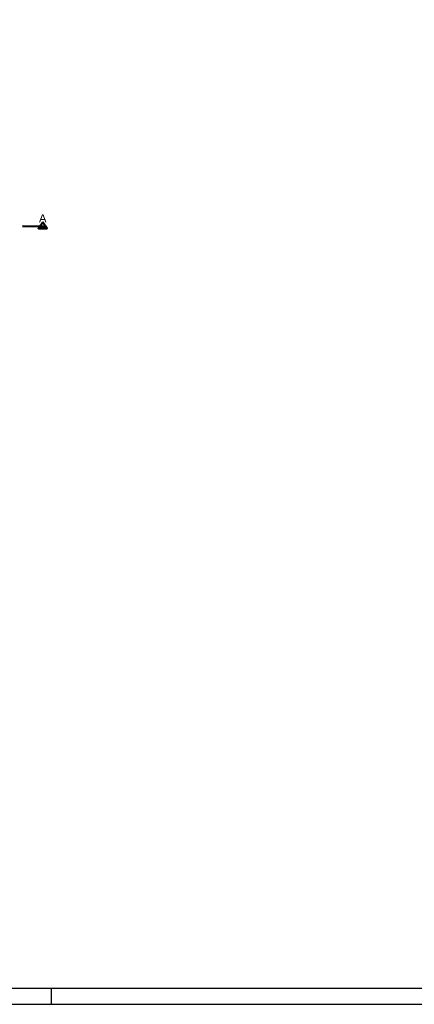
# Model space of a CAD drawing. Header units: metres. Extents: x 0 to 0.84, y 0 to 0.594.
# Tile 23 of 29: x 0.505 to 0.627, y 0 to 0.303. Entities that reach past the tile are written whole.
import ezdxf

# ---------------------------------------------------------------- set-up
doc = ezdxf.new("R2010")
doc.units = ezdxf.units.M
doc.linetypes.add('Teckovana', pattern=[0.06, 0, -0.06])
doc.layers.add('Standard', color=7, linetype='Continuous', lineweight=25)
doc.layers.add('Text 1_100', color=7, linetype='Continuous', lineweight=25)
doc.styles.add('ARIAL', font='ARIAL.TTF')

msp = doc.modelspace()

# ---------------------------------------------------------------- linework, layer by layer
at = {"layer": 'Standard', "color": 7, "linetype": 'Continuous', "lineweight": 25, "transparency": 33554687}
msp.add_line((0.515, 0), (0.515, 0.005), dxfattribs=at)
for points in [[(0, 0), (0.84, 0), (0.84, 0.594), (0, 0.594), (0, 0)], [(0.005, 0.005), (0.835, 0.005), (0.835, 0.589), (0.005, 0.589), (0.005, 0.005)]]:
    msp.add_lwpolyline(points, close=True, dxfattribs=at)
at = {"layer": 'Text 1_100', "color": 7, "linetype": 'Teckovana', "lineweight": 50, "transparency": 33554687}
for p, q in [((0.50608, 0.23937), (0.51108, 0.23935)), ((0.51108, 0.23935), (0.51308, 0.23935))]:
    msp.add_line(p, q, dxfattribs=at)
at = {"layer": 'Text 1_100', "color": 7, "linetype": 'Continuous', "lineweight": 50, "transparency": 33554687}
msp.add_lwpolyline([(0.51233, 0.2406), (0.51101, 0.23873), (0.51364, 0.23872), (0.51233, 0.2406)], dxfattribs=at)

# ---------------------------------------------------------------- texts
at = {"layer": 'Text 1_100', "color": 7, "linetype": 'Continuous', "lineweight": 25, "transparency": 33554687, "insert": (0.51117, 0.2406), "char_height": 0.0025, "width": 0.0035623, "attachment_point": 7, "rotation": 359.8553, "style": 'ARIAL'}
msp.add_mtext('\\W0.99;A', dxfattribs=at)

doc.saveas('drawing.dxf')
